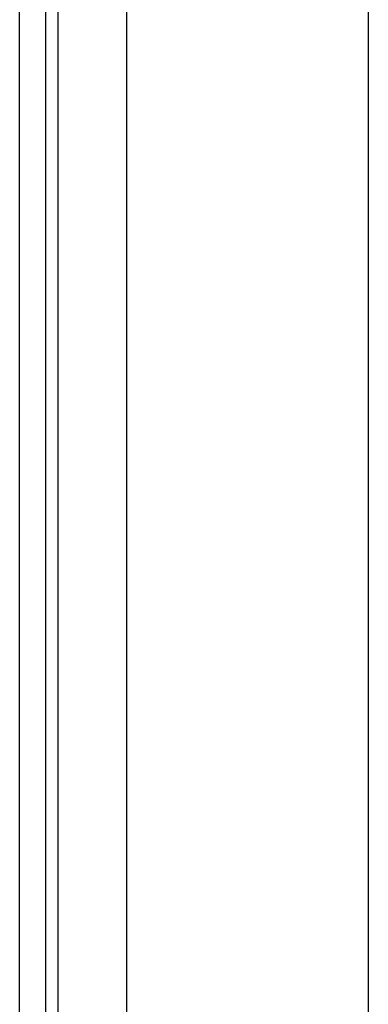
# Model space of a CAD drawing. Header units: inches. Extents: x 20 to 683, y 61 to 320.
# Tile 134 of 256: x 92.348 to 93.25, y 197.363 to 199.91. Entities that reach past the tile are written whole.
import ezdxf

# ---------------------------------------------------------------- set-up
doc = ezdxf.new("R2010")
doc.units = ezdxf.units.IN
doc.header["$MEASUREMENT"] = 0
doc.layers.add('Visible Edges(ANSI)', color=7, linetype='Continuous', lineweight=25)
doc.layers.add('Visible Tangent Edges(ANSI)', color=7, linetype='Continuous', lineweight=25)

msp = doc.modelspace()

# ---------------------------------------------------------------- linework, layer by layer
at = {"layer": 'Visible Edges(ANSI)'}
for p, q in [((92.3478, 176.4917), (92.3478, 215.0947)), ((92.4158, 176.4917), (92.4158, 215.0947)), ((92.6253, 195.9566), (92.6253, 214.4897)), ((93.2503, 214.4897), (93.2503, 196.1186))]:
    msp.add_line(p, q, dxfattribs=at)
at = {"layer": 'Visible Tangent Edges(ANSI)'}
msp.add_line((92.4468, 215.0947), (92.4468, 176.3747), dxfattribs=at)

doc.saveas('drawing.dxf')
